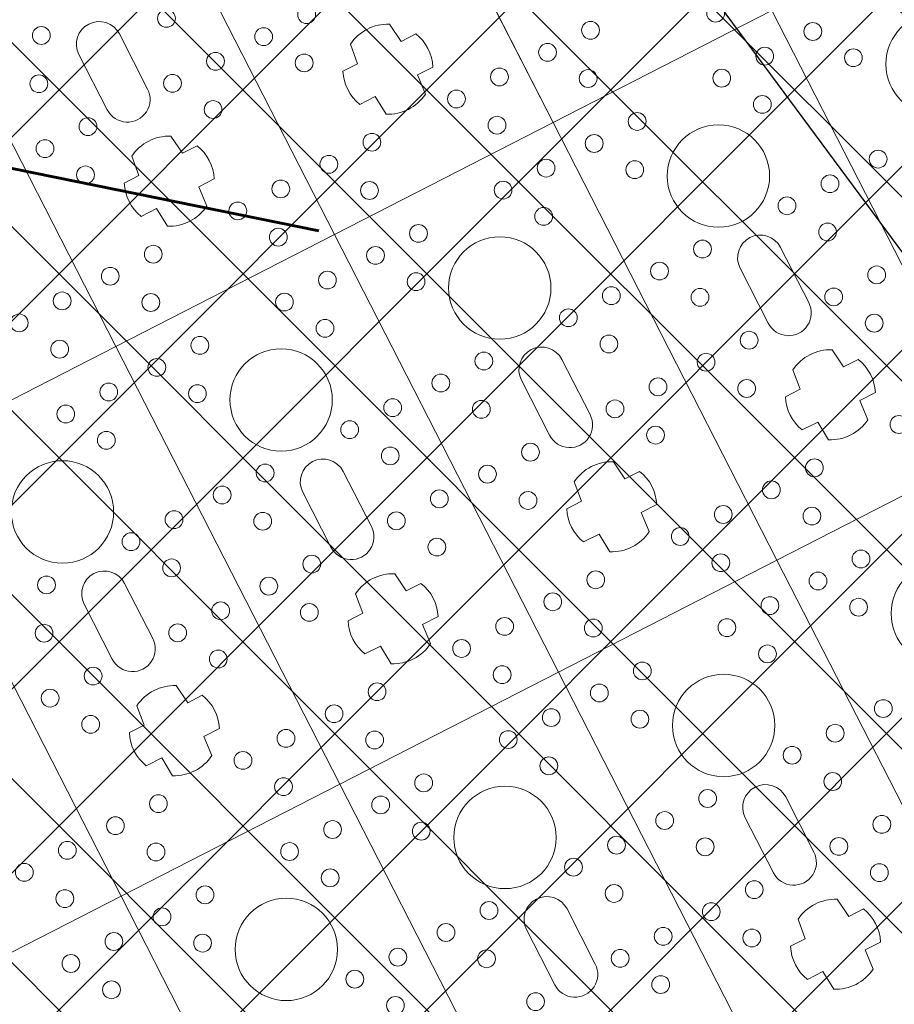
# Model space of a CAD drawing. Header units: metres. Extents: x 7472034 to 8439876, y 5890181 to 5961460.
# Tile 125 of 202: x 8439520.54 to 8439522.67, y 5890371.87 to 5890374.28. Entities that reach past the tile are written whole.
import ezdxf
from ezdxf import colors
from ezdxf.entities.mleader import LeaderData, LeaderLine
from ezdxf.math import Vec2, Vec3

# ---------------------------------------------------------------- set-up
doc = ezdxf.new("R2010")
doc.units = ezdxf.units.M
doc.header["$MEASUREMENT"] = 0
doc.linetypes.add('$0$L218_500', pattern=[1, 0.5, -0.5])
doc.linetypes.add('ACAD_ISO03W100', pattern=[30, 12, -18])
doc.layers.get('0').update_dxf_attribs({"linetype": 'CONTINUOUS', "lineweight": 5})
doc.layers.get('Defpoints').update_dxf_attribs({"linetype": 'CONTINUOUS'})
for name, color, linetype, lineweight in [('### Krawężnik', 6, 'CONTINUOUS', 35), ('__GRANICA', 5, 'ACAD_ISO03W100', 80), ('_IS_kd_krata', 114, 'CONTINUOUS', 30), ('KOLOR-OBIEKT', 21, 'CONTINUOUS', 13), ('ZAG-obrys 018 wymiary', 7, 'CONTINUOUS', 18), ('ZAG-OPIS_020', 7, 'CONTINUOUS', 25)]:
    doc.layers.add(name, color=color, linetype=linetype, lineweight=lineweight)
doc.layers.add('100_rzut_wym_wew', color=7, linetype='CONTINUOUS')
doc.layers.add('_IS.BLOK.KD.doziemne', color=7, linetype='CONTINUOUS')
doc.styles.add('DIM', font='simplex.shx', dxfattribs={"width": 0.8})
doc.styles.add('RS', font='Romans.shx', dxfattribs={"width": 0.7})
doc.dimstyles.new('DIM-WEW_500', dxfattribs={"dimscale": 5, "dimtxt": 18, "dimasz": 10, "dimexe": 4, "dimexo": 8, "dimgap": 5, "dimtad": 1, "dimlfac": 0.01, "dimzin": 9, "dimdsep": 46, "dimtxsty": 'DIM', "dimblk": 'ARCHTICK', "dimcen": 5, "dimclrt": 112, "dimadec": 4, "dimazin": 2, "dimtfac": 4, "dimtmove": 0, "dimatfit": 3, "dimldrblk": 'ARCHTICK', "dimfxl": 0, "dimtolj": 1, "dimlwd": 13, "dimarcsym": 0})
pattern_1 = [(45, (967499.2092647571, -71042.97165620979), (-0.2245064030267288, 0.2245064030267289), []), (135, (967499.2092647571, -71042.97165620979), (-0.2245064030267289, -0.2245064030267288), [])]

# ---------------------------------------------------------------- blocks, each defined once
blk = doc.blocks.new('_Oblique')
at = {"color": 0, "linetype": 'ByBlock', "lineweight": -2}
blk.add_line((-0.5, -0.5), (0.5, 0.5), dxfattribs=at)
blk = doc.blocks.new('*D57')
at = {"layer": 'Defpoints', "color": 0, "linetype": 'Continuous'}
for p in [(8439539.50265294, 5890379.021735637, 7.079631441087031e-07), (8439518.672365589, 5890368.360632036), (8439519.01227277, 5890367.69650152)]:
    blk.add_point(p, dxfattribs=at)
at = {"layer": 'ZAG-obrys 018 wymiary', "color": 0, "linetype": 'Continuous', "lineweight": 13}
blk.add_line((8439539.84256012, 5890378.357605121), (8439519.01227277, 5890367.69650152), dxfattribs=at)
at = {"layer": 'ZAG-obrys 018 wymiary', "color": 0, "linetype": 'Continuous', "lineweight": -2}
for p, q in [((8439539.84256012, 5890378.357605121), (8439540.024801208, 5890378.001531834)), ((8439519.01227277, 5890367.69650152), (8439519.194513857, 5890367.340428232))]:
    blk.add_line(p, q, dxfattribs=at)
at = {"layer": 'ZAG-obrys 018 wymiary', "color": 0, "linetype": 'Continuous', "lineweight": 13, "xscale": 0.3, "yscale": 0.3, "zscale": 0.3}
for p, rotation in [((8439539.84256012, 5890378.357605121), 27.10372084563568), ((8439519.01227277, 5890367.69650152), 207.1037208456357)]:
    blk.add_blockref('_Oblique', p, dxfattribs=dict(at, rotation=rotation))
at = {"layer": 'ZAG-obrys 018 wymiary', "color": 112, "linetype": 'Continuous', "lineweight": 25, "insert": (8439529.154054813, 5890373.561163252), "char_height": 0.8, "attachment_point": 5, "rotation": 27.103720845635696, "style": 'RS'}
blk.add_mtext('\\A1;23.4', dxfattribs=at)
blk = doc.blocks.new('_ArchTick')
at = {"layer": '100_rzut_wym_wew', "color": 0, "linetype": 'Continuous', "const_width": 0.15}
blk.add_lwpolyline([(-0.5, -0.5), (0.5, 0.5)], dxfattribs=at)
blk = doc.blocks.new('A$C57F34CC8')
at = {"layer": '__GRANICA', "color": 246, "lineweight": 60, "ltscale": 0.1}
blk.add_lwpolyline([(104.5474768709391, 61.49084398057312), (124.7534257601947, 8.664832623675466), (116.2782638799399, -2.598389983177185e-07), (87.50180485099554, 5.853071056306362), (75.53745610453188, 9.185393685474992), (65.1202681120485, 10.79332474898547), (52.65768154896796, 12.23814885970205), (35.11359243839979, 14.25579591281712), (31.17050394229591, 14.72508112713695), (-8.847564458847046e-07, 23.87893649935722)], dxfattribs=at)
blk = doc.blocks.new('A$C1D2679FE')
at = {"layer": 'KOLOR-OBIEKT', "lineweight": 9, "ltscale": 200}
h = blk.add_hatch(dxfattribs=at)
h.set_pattern_fill('ANSI37', color=253, scale=0.1, angle=16)
h.set_pattern_definition([(61, (-7471780.020262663, -5961378.212846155), (-0.2776917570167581, 0.153927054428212), []), (151, (-7471780.020262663, -5961378.212846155), (-0.153927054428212, -0.2776917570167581), [])])
edge = h.paths.add_edge_path()
edge.add_line((196.975401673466, 33.54016214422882), (192.3495923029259, 34.13512154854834))
edge.add_line((192.3495923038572, 34.13512154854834), (187.7176397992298, 34.7308710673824))
edge.add_line((187.7176398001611, 34.7308710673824), (178.5077782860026, 36.15998750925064))
edge.add_line((178.5077782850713, 36.15998750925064), (176.6601969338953, 36.5026140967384))
edge.add_arc((181.3685569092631, 38.18527459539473), 5.000000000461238, 199.6657310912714, 261.1796204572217)
edge.add_line((180.6018702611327, 33.24440507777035), (187.358021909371, 32.19603671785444))
edge.add_line((187.3580219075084, 32.19603671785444), (192.0230219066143, 31.59603671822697))
edge.add_line((192.0230219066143, 31.59603671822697), (196.6880219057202, 30.9960367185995))
edge.add_line((196.6880219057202, 30.9960367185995), (201.9780219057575, 30.48103671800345))
edge.add_line((201.9780219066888, 30.48103671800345), (207.2680219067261, 29.96603671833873))
edge.add_line((207.2680219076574, 29.96603671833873), (216.468021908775, 29.35603671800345))
edge.add_line((216.4680219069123, 29.35603671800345), (221.8830219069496, 29.11103671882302))
edge.add_line((221.8830219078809, 29.11103671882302), (227.2980219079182, 28.86603671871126))
edge.add_line((227.2980219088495, 28.86603671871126), (233.718021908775, 28.60103671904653))
edge.add_line((233.7180219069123, 28.60103671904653), (240.1380219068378, 28.33603671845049))
edge.add_line((240.1380219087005, 28.33603671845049), (245.3280219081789, 28.076036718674))
edge.add_line((245.3280219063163, 28.076036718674), (246.1380219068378, 28.00603671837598))
edge.add_line((246.1380219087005, 28.00603671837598), (248.4280219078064, 27.98603671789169))
edge.add_line((248.4280219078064, 27.98603671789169), (251.4080219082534, 28.33603671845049))
edge.add_line((251.4080219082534, 28.33603671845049), (255.3380219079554, 29.13603671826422))
edge.add_line((255.3380219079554, 29.13603671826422), (258.1480219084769, 30.35603671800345))
edge.add_line((258.1480219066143, 30.35603671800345), (260.6280219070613, 32.076036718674))
edge.add_line((260.6280219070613, 32.076036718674), (262.7080219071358, 34.29603671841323))
edge.add_line((262.7080219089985, 34.29603671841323), (264.3880219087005, 36.826036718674))
edge.add_line((264.3880219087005, 36.826036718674), (265.608021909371, 39.59603671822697))
edge.add_line((265.6080219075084, 39.59603671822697), (266.4080219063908, 42.53603671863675))
edge.add_line((266.4080219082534, 42.53603671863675), (266.6380219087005, 45.60603671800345))
edge.add_line((266.6380219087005, 45.60603671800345), (266.3380219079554, 48.59603671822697))
edge.add_line((266.3380219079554, 48.59603671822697), (265.628021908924, 51.53603671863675))
edge.add_line((265.6280219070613, 51.53603671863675), (264.5280219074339, 54.28603671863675))
edge.add_line((264.5280219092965, 54.28603671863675), (263.3880219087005, 57.11603671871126))
edge.add_line((263.3880219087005, 57.11603671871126), (262.5430219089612, 59.47103671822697))
edge.add_line((262.5430219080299, 59.47103671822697), (261.6980219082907, 61.826036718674))
edge.add_line((261.6980219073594, 61.826036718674), (260.5980219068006, 65.15103671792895))
edge.add_line((260.5980219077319, 65.15103671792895), (259.4980219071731, 68.47603671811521))
edge.add_line((259.4980219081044, 68.47603671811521), (257.3916487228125, 67.77919145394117))
edge.add_line((257.3916487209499, 67.77919145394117), (258.1675714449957, 64.34697791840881))
edge.add_line((258.167571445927, 64.34697791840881), (259.2776264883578, 60.99158426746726))
edge.add_line((259.2776264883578, 60.99158426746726), (260.1334384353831, 58.60645156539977))
edge.add_line((260.1334384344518, 58.60645156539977), (260.9950570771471, 56.20513570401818))
edge.add_line((260.9950570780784, 56.20513570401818), (262.1522789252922, 53.33238322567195))
edge.add_line((262.1522789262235, 53.33238322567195), (263.1827648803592, 50.75616833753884))
edge.add_line((263.1827648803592, 50.75616833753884), (263.8083402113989, 48.16575780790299))
edge.add_line((263.8083402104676, 48.16575780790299), (264.0684198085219, 45.57363114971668))
edge.add_line((264.0684198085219, 45.57363114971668), (263.8734869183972, 42.97170083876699))
edge.add_line((263.8734869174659, 42.97170083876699), (263.1880731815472, 40.45280535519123))
edge.add_line((263.1880731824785, 40.45280535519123), (262.1337886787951, 38.05906103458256))
edge.add_line((262.1337886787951, 38.05906103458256), (260.6936748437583, 35.89031817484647))
edge.add_line((260.6936748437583, 35.89031817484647), (258.9457271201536, 34.02472012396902))
edge.add_line((258.9457271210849, 34.02472012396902), (256.8967191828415, 32.60363397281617))
edge.add_line((256.8967191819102, 32.60363397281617), (254.5645412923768, 31.59108698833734))
edge.add_line((254.5645412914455, 31.59108698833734), (251.0026761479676, 30.86602538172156))
edge.add_line((251.0026761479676, 30.86602538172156), (248.2893446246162, 30.54734550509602))
edge.add_line((248.2893446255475, 30.54734550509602), (246.2595893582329, 30.56507262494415))
edge.add_line((246.2595893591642, 30.56507262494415), (245.5023283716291, 30.63051493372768))
edge.add_line((245.5023283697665, 30.63051493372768), (240.2548571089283, 30.89339403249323))
edge.add_line((240.2548571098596, 30.89339403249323), (233.8236017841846, 31.1588586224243))
edge.add_line((233.8236017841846, 31.1588586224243), (227.4086662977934, 31.42364957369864))
edge.add_line((227.4086662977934, 31.42364957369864), (221.9987299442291, 31.66842047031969))
edge.add_line((221.9987299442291, 31.66842047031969), (217.4544723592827, 31.90290945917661))
edge.add_line((217.4544723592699, 31.90290945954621), (217.0910134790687, 31.92589690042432))
edge.add_line((217.0910134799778, 31.92589689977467), (214.8768218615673, 32.06593639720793))
edge.add_line((214.876821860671, 32.06593639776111), (207.0033997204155, 32.56390146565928))
edge.add_line((207.0033997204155, 32.56390146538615), (202.2260741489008, 33.02899081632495))
edge.add_line((202.2260741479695, 33.02899081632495), (196.975401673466, 33.54016214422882))
blk = doc.blocks.new('*U25')
at = {"lineweight": 5}
for p, q in [((1200, 5999.400023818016), (1200, 5399.399999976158)), ((2400.000047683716, 5999.400023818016), (1200, 5999.400023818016)), ((1200, 5999.399999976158), (2400.000047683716, 5999.399999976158)), ((1200.000047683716, 5399.399999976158), (1200.000047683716, 5999.400023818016)), ((2400, 5999.400023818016), (2400, 5399.399999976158)), ((2400.000047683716, 5399.399999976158), (2400.000047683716, 5999.400023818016)), ((2054.200035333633, 5799.411807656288), (2054.200035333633, 5759.277798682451)), ((2145.251703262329, 5757.341433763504), (2145.251703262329, 5799.661098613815)), ((1875.600023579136, 5754.900012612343), (1724.400023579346, 5754.900011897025)), ((2054.200035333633, 5759.277798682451), (2003.997000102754, 5753.097492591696)), ((2195.871898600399, 5753.33129808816), (2145.251703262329, 5757.341433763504)), ((1724.400023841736, 5643.900011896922), (1875.600023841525, 5643.900011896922)), ((2003.997000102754, 5645.702531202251), (2054.200035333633, 5639.522225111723)), ((2054.200035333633, 5639.522225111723), (2054.200035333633, 5599.388216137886)), ((2145.251703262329, 5641.45859003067), (2195.871898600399, 5645.468725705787)), ((2145.251703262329, 5599.138925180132), (2145.251703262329, 5641.45859003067)), ((1200.000047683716, 5399.400023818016), (0, 5399.400023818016)), ((0, 5399.399999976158), (1200.000047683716, 5399.399999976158)), ((1200, 5399.400023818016), (1200, 4799.399999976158)), ((2400.000047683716, 5399.400023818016), (1200, 5399.400023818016)), ((1200, 5399.399999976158), (2400.000047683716, 5399.399999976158)), ((1200.000047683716, 4799.399999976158), (1200.000047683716, 5399.400023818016)), ((2400, 5399.400023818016), (2400, 4799.399999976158)), ((3600.000047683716, 5399.400023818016), (2400, 5399.400023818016)), ((2400, 5399.399999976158), (3600.000047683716, 5399.399999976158)), ((2400.000047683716, 4799.399999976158), (2400.000047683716, 5399.400023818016)), ((854.2000353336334, 5199.411807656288), (854.2000353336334, 5159.277798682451)), ((945.2517032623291, 5157.341433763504), (945.2517032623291, 5199.661098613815)), ((2054.200035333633, 5199.411807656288), (2054.200035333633, 5159.277798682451)), ((2145.251703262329, 5157.341433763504), (2145.251703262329, 5199.661098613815)), ((3254.200035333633, 5199.411807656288), (3254.200035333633, 5159.277798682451)), ((3345.251703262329, 5157.341433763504), (3345.251703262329, 5199.661098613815)), ((854.2000353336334, 5159.277798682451), (803.9970001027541, 5153.097492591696)), ((995.8718986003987, 5153.33129808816), (945.2517032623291, 5157.341433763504)), ((1875.600023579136, 5154.900012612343), (1724.400023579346, 5154.900011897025)), ((2054.200035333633, 5159.277798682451), (2003.997000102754, 5153.097492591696)), ((2195.871898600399, 5153.33129808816), (2145.251703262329, 5157.341433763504)), ((3075.600023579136, 5154.900012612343), (2924.400023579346, 5154.900011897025)), ((3254.200035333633, 5159.277798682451), (3203.997000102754, 5153.097492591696)), ((3395.871898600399, 5153.33129808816), (3345.251703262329, 5157.341433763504)), ((803.9970001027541, 5045.702531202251), (854.2000353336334, 5039.522225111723)), ((854.2000353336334, 5039.522225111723), (854.2000353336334, 4999.388216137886)), ((945.2517032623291, 5041.45859003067), (995.8718986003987, 5045.468725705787)), ((945.2517032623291, 4999.138925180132), (945.2517032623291, 5041.45859003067)), ((1724.400023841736, 5043.900011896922), (1875.600023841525, 5043.900011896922)), ((2003.997000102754, 5045.702531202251), (2054.200035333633, 5039.522225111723)), ((2054.200035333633, 5039.522225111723), (2054.200035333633, 4999.388216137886)), ((2145.251703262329, 5041.45859003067), (2195.871898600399, 5045.468725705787)), ((2145.251703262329, 4999.138925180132), (2145.251703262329, 5041.45859003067)), ((2924.400023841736, 5043.900011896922), (3075.600023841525, 5043.900011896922)), ((3203.997000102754, 5045.702531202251), (3254.200035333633, 5039.522225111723)), ((3254.200035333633, 5039.522225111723), (3254.200035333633, 4999.388216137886)), ((3345.251703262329, 5041.45859003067), (3395.871898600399, 5045.468725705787)), ((3345.251703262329, 4999.138925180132), (3345.251703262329, 5041.45859003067)), ((1200.000047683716, 4799.400023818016), (0, 4799.400023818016)), ((0, 4799.399999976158), (1200.000047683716, 4799.399999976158)), ((1200, 4799.400023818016), (1200, 4199.399999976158)), ((2400.000047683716, 4799.400023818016), (1200, 4799.400023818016)), ((1200, 4799.399999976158), (2400.000047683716, 4799.399999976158)), ((1200.000047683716, 4199.399999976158), (1200.000047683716, 4799.400023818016)), ((2400, 4799.400023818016), (2400, 4199.399999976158)), ((3600.000047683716, 4799.400023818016), (2400, 4799.400023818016)), ((2400, 4799.399999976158), (3600.000047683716, 4799.399999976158)), ((2400.000047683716, 4199.399999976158), (2400.000047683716, 4799.400023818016)), ((854.2000353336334, 4599.411807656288), (854.2000353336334, 4559.277798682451)), ((945.2517032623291, 4557.341433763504), (945.2517032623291, 4599.661098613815)), ((2054.200035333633, 4599.411807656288), (2054.200035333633, 4559.277798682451)), ((2145.251703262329, 4557.341433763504), (2145.251703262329, 4599.661098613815)), ((675.6000235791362, 4554.900012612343), (524.4000235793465, 4554.900011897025)), ((854.2000353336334, 4559.277798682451), (803.9970001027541, 4553.097492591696)), ((995.8718986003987, 4553.33129808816), (945.2517032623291, 4557.341433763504)), ((1875.600023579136, 4554.900012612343), (1724.400023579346, 4554.900011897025)), ((2054.200035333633, 4559.277798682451), (2003.997000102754, 4553.097492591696)), ((2195.871898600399, 4553.33129808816), (2145.251703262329, 4557.341433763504)), ((3075.600023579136, 4554.900012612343), (2924.400023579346, 4554.900011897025)), ((524.4000238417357, 4443.900011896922), (675.6000238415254, 4443.900011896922)), ((803.9970001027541, 4445.702531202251), (854.2000353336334, 4439.522225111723)), ((854.2000353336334, 4439.522225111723), (854.2000353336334, 4399.388216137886)), ((945.2517032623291, 4441.45859003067), (995.8718986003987, 4445.468725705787)), ((945.2517032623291, 4399.138925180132), (945.2517032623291, 4441.45859003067)), ((1724.400023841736, 4443.900011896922), (1875.600023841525, 4443.900011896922)), ((2003.997000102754, 4445.702531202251), (2054.200035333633, 4439.522225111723)), ((2054.200035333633, 4439.522225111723), (2054.200035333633, 4399.388216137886)), ((2145.251703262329, 4441.45859003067), (2195.871898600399, 4445.468725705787)), ((2145.251703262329, 4399.138925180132), (2145.251703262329, 4441.45859003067)), ((2924.400023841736, 4443.900011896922), (3075.600023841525, 4443.900011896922)), ((1200.000047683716, 4199.400023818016), (0, 4199.400023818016)), ((0, 4199.399999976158), (1200.000047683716, 4199.399999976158)), ((1200, 4199.400023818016), (1200, 3599.399999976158)), ((2400.000047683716, 4199.400023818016), (1200, 4199.400023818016)), ((1200, 4199.399999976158), (2400.000047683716, 4199.399999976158)), ((1200.000047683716, 3599.399999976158), (1200.000047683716, 4199.400023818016)), ((2400, 4199.400023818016), (2400, 3599.399999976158)), ((3600.000047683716, 4199.400023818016), (2400, 4199.400023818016)), ((2400, 4199.399999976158), (3600.000047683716, 4199.399999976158)), ((2400.000047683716, 3599.399999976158), (2400.000047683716, 4199.400023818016)), ((2054.200035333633, 3999.411807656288), (2054.200035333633, 3959.277798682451)), ((2145.251703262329, 3957.341433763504), (2145.251703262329, 3999.661098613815)), ((1875.600023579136, 3954.900012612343), (1724.400023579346, 3954.900011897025)), ((2054.200035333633, 3959.277798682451), (2003.997000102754, 3953.097492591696)), ((2195.871898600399, 3953.33129808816), (2145.251703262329, 3957.341433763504)), ((1724.400023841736, 3843.900011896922), (1875.600023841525, 3843.900011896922)), ((2003.997000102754, 3845.702531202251), (2054.200035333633, 3839.522225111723)), ((2054.200035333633, 3839.522225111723), (2054.200035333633, 3799.388216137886)), ((2145.251703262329, 3841.45859003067), (2195.871898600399, 3845.468725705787)), ((2145.251703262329, 3799.138925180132), (2145.251703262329, 3841.45859003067)), ((2400.000047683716, 3599.400023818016), (1200, 3599.400023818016)), ((1200, 3599.399999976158), (2400.000047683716, 3599.399999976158)), ((2400, 3599.400023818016), (2400, 2999.399999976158)), ((3600.000047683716, 3599.400023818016), (2400, 3599.400023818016)), ((2400, 3599.399999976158), (3600.000047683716, 3599.399999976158)), ((2400.000047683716, 2999.399999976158), (2400.000047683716, 3599.400023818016))]:
    blk.add_line(p, q, dxfattribs=at)
for centre, radius in [((1500.000023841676, 6299.400011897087), 125), ((1393.127355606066, 6124.400011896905), 21.73927789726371), ((1290.936357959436, 6065.400011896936), 21.73927789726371), ((1640.936357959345, 6065.400011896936), 21.73927789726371), ((1290.936357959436, 5933.400011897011), 21.7392778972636), ((1640.936357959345, 5933.400011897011), 21.7392778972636), ((1890.936357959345, 5933.400011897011), 21.73927789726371), ((1143.127355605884, 5874.400011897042), 21.7392778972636), ((1393.127355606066, 5874.400011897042), 21.73927789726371), ((1743.127355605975, 5874.400011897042), 21.7392778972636), ((1993.127355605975, 5874.400011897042), 21.7392778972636), ((1290.936357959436, 5815.400011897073), 21.73927789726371), ((1500.000023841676, 5699.400011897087), 125), ((1640.936357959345, 5815.400011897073), 21.73927789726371), ((1890.936357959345, 5815.400011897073), 21.7392778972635), ((2240.936357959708, 5815.400011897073), 21.7392778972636), ((2700.000023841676, 5699.400011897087), 125), ((1040.936357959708, 5583.400011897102), 21.7392778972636), ((1290.936357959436, 5583.400011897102), 21.73927789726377), ((1640.936357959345, 5583.400011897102), 21.73927789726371), ((1890.936357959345, 5583.400011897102), 21.73927789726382), ((2240.936357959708, 5583.400011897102), 21.7392778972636), ((2490.936357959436, 5583.400011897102), 21.73927789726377), ((1143.127355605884, 5524.400011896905), 21.7392778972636), ((1393.127355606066, 5524.400011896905), 21.73927789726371), ((1743.127355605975, 5524.400011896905), 21.7392778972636), ((1993.127355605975, 5524.400011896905), 21.7392778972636), ((2343.127355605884, 5524.400011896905), 21.7392778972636), ((2593.127355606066, 5524.400011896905), 21.73927789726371), ((1040.936357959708, 5465.400011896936), 21.7392778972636), ((1290.936357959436, 5465.400011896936), 21.73927789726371), ((1640.936357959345, 5465.400011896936), 21.73927789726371), ((1890.936357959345, 5465.400011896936), 21.73927789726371), ((2240.936357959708, 5465.400011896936), 21.7392778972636), ((2490.936357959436, 5465.400011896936), 21.73927789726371), ((2840.936357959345, 5465.400011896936), 21.73927789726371), ((1040.936357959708, 5333.400011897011), 21.7392778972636), ((1290.936357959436, 5333.400011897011), 21.7392778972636), ((1640.936357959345, 5333.400011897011), 21.7392778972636), ((1890.936357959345, 5333.400011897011), 21.73927789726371), ((2240.936357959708, 5333.400011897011), 21.7392778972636), ((2490.936357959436, 5333.400011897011), 21.7392778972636), ((2840.936357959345, 5333.400011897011), 21.7392778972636), ((3090.936357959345, 5333.400011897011), 21.73927789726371), ((1143.127355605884, 5274.400011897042), 21.7392778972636), ((1393.127355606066, 5274.400011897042), 21.73927789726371), ((1743.127355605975, 5274.400011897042), 21.7392778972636), ((1993.127355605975, 5274.400011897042), 21.7392778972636), ((2343.127355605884, 5274.400011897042), 21.7392778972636), ((2593.127355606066, 5274.400011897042), 21.73927789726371), ((2943.127355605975, 5274.400011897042), 21.7392778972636), ((3193.127355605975, 5274.400011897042), 21.7392778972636), ((1040.936357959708, 5215.400011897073), 21.7392778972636), ((1290.936357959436, 5215.400011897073), 21.73927789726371), ((1500.000023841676, 5099.400011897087), 125), ((1640.936357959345, 5215.400011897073), 21.73927789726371), ((1890.936357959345, 5215.400011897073), 21.7392778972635), ((2240.936357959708, 5215.400011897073), 21.7392778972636), ((2490.936357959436, 5215.400011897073), 21.73927789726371), ((2700.000023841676, 5099.400011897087), 125), ((2840.936357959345, 5215.400011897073), 21.73927789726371), ((3090.936357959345, 5215.400011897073), 21.7392778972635), ((690.9363579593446, 4983.400011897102), 21.73927789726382), ((1040.936357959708, 4983.400011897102), 21.7392778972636), ((1290.936357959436, 4983.400011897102), 21.73927789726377), ((1640.936357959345, 4983.400011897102), 21.73927789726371), ((1890.936357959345, 4983.400011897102), 21.73927789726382), ((2240.936357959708, 4983.400011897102), 21.7392778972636), ((2490.936357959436, 4983.400011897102), 21.73927789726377), ((2840.936357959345, 4983.400011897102), 21.73927789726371), ((3090.936357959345, 4983.400011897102), 21.73927789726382), ((793.127355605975, 4924.400011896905), 21.7392778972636), ((1143.127355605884, 4924.400011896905), 21.7392778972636), ((1393.127355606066, 4924.400011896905), 21.73927789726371), ((1743.127355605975, 4924.400011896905), 21.7392778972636), ((1993.127355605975, 4924.400011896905), 21.7392778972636), ((2343.127355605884, 4924.400011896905), 21.7392778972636), ((2593.127355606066, 4924.400011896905), 21.73927789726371), ((2943.127355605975, 4924.400011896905), 21.7392778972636), ((3193.127355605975, 4924.400011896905), 21.7392778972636), ((690.9363579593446, 4865.400011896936), 21.73927789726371), ((1040.936357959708, 4865.400011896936), 21.7392778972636), ((1290.936357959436, 4865.400011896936), 21.73927789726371), ((1640.936357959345, 4865.400011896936), 21.73927789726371), ((1890.936357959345, 4865.400011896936), 21.73927789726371), ((2240.936357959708, 4865.400011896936), 21.7392778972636), ((2490.936357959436, 4865.400011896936), 21.73927789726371), ((2840.936357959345, 4865.400011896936), 21.73927789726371), ((3090.936357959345, 4865.400011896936), 21.73927789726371), ((690.9363579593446, 4733.400011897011), 21.73927789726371), ((1040.936357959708, 4733.400011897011), 21.7392778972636), ((1290.936357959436, 4733.400011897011), 21.7392778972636), ((1640.936357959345, 4733.400011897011), 21.7392778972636), ((1890.936357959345, 4733.400011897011), 21.73927789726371), ((2240.936357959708, 4733.400011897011), 21.7392778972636), ((2490.936357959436, 4733.400011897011), 21.7392778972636), ((2840.936357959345, 4733.400011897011), 21.7392778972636), ((3090.936357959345, 4733.400011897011), 21.73927789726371), ((543.127355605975, 4674.400011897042), 21.7392778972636), ((793.127355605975, 4674.400011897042), 21.7392778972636), ((1143.127355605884, 4674.400011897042), 21.7392778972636), ((1393.127355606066, 4674.400011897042), 21.73927789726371), ((1743.127355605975, 4674.400011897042), 21.7392778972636), ((1993.127355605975, 4674.400011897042), 21.7392778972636), ((2343.127355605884, 4674.400011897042), 21.7392778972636), ((2593.127355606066, 4674.400011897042), 21.73927789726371), ((2943.127355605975, 4674.400011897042), 21.7392778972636), ((3193.127355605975, 4674.400011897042), 21.7392778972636), ((690.9363579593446, 4615.400011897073), 21.7392778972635), ((1040.936357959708, 4615.400011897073), 21.7392778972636), ((1290.936357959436, 4615.400011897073), 21.73927789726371), ((1500.000023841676, 4499.400011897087), 125), ((1640.936357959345, 4615.400011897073), 21.73927789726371), ((1890.936357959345, 4615.400011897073), 21.7392778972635), ((2240.936357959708, 4615.400011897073), 21.7392778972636), ((2490.936357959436, 4615.400011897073), 21.73927789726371), ((2700.000023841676, 4499.400011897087), 125), ((2840.936357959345, 4615.400011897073), 21.73927789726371), ((3090.936357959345, 4615.400011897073), 21.7392778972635), ((440.9363579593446, 4383.400011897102), 21.73927789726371), ((690.9363579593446, 4383.400011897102), 21.73927789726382), ((1040.936357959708, 4383.400011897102), 21.7392778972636), ((1290.936357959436, 4383.400011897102), 21.73927789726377), ((1640.936357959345, 4383.400011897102), 21.73927789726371), ((1890.936357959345, 4383.400011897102), 21.73927789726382), ((2240.936357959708, 4383.400011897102), 21.7392778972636), ((2490.936357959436, 4383.400011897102), 21.73927789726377), ((2840.936357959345, 4383.400011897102), 21.73927789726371), ((3090.936357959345, 4383.400011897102), 21.73927789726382), ((543.127355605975, 4324.400011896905), 21.7392778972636), ((793.127355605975, 4324.400011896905), 21.7392778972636), ((1143.127355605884, 4324.400011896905), 21.7392778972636), ((1393.127355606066, 4324.400011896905), 21.73927789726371), ((1743.127355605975, 4324.400011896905), 21.7392778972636), ((1993.127355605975, 4324.400011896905), 21.7392778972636), ((2343.127355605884, 4324.400011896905), 21.7392778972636), ((2593.127355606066, 4324.400011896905), 21.73927789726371), ((2943.127355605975, 4324.400011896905), 21.7392778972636), ((690.9363579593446, 4265.400011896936), 21.73927789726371), ((1040.936357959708, 4265.400011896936), 21.7392778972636), ((1290.936357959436, 4265.400011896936), 21.73927789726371), ((1640.936357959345, 4265.400011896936), 21.73927789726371), ((1890.936357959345, 4265.400011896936), 21.73927789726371), ((2240.936357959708, 4265.400011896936), 21.7392778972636), ((2490.936357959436, 4265.400011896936), 21.73927789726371), ((2840.936357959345, 4265.400011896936), 21.73927789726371), ((1040.936357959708, 4133.400011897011), 21.7392778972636), ((1290.936357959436, 4133.400011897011), 21.7392778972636), ((1640.936357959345, 4133.400011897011), 21.7392778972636), ((1890.936357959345, 4133.400011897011), 21.73927789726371), ((2240.936357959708, 4133.400011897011), 21.7392778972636), ((2490.936357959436, 4133.400011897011), 21.7392778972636), ((2840.936357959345, 4133.400011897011), 21.7392778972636), ((1143.127355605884, 4074.400011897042), 21.7392778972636), ((1393.127355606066, 4074.400011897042), 21.73927789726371), ((1743.127355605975, 4074.400011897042), 21.7392778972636), ((1993.127355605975, 4074.400011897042), 21.7392778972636), ((2343.127355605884, 4074.400011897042), 21.7392778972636), ((2593.127355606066, 4074.400011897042), 21.73927789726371), ((2943.127355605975, 4074.400011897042), 21.7392778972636), ((1040.936357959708, 4015.400011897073), 21.7392778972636), ((1290.936357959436, 4015.400011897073), 21.73927789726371), ((1500.000023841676, 3899.400011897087), 125), ((1640.936357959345, 4015.400011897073), 21.73927789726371), ((1890.936357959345, 4015.400011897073), 21.7392778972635), ((2240.936357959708, 4015.400011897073), 21.7392778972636), ((2490.936357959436, 4015.400011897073), 21.73927789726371), ((2700.000023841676, 3899.400011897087), 125), ((2840.936357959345, 4015.400011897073), 21.73927789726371), ((1640.936357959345, 3783.400011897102), 21.73927789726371), ((1890.936357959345, 3783.400011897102), 21.73927789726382), ((2240.936357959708, 3783.400011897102), 21.7392778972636), ((2490.936357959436, 3783.400011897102), 21.73927789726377), ((1743.127355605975, 3724.400011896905), 21.7392778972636), ((1993.127355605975, 3724.400011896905), 21.7392778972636), ((2343.127355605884, 3724.400011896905), 21.7392778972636), ((2593.127355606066, 3724.400011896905), 21.73927789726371), ((1890.936357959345, 3665.400011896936), 21.73927789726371), ((2240.936357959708, 3665.400011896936), 21.7392778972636), ((2490.936357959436, 3665.400011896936), 21.73927789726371), ((2240.936357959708, 3533.400011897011), 21.7392778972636), ((2490.936357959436, 3533.400011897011), 21.7392778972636), ((2343.127355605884, 3474.400011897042), 21.7392778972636), ((2593.127355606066, 3474.400011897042), 21.73927789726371), ((2240.936357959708, 3415.400011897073), 21.7392778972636), ((2490.936357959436, 3415.400011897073), 21.73927789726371)]:
    blk.add_circle(centre, radius, dxfattribs=at)
for centre, radius, start, end in [((2100.000023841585, 5699.400011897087), 110, 65.70851514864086, 114.6052205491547), ((1724.400023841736, 5699.400011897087), 55.50000000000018, 90.00000026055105, 270), ((1875.600023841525, 5699.400011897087), 55.50000000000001, 270, 90.00000026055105), ((2100.000023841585, 5699.400011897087), 109.9999999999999, 150.7803558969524, 209.2196441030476), ((2100.000023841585, 5699.400011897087), 110.0000000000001, 330.640722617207, 29.35927738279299), ((2100.000023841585, 5699.400011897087), 110, 245.3947794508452, 294.2914848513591), ((900.0000238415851, 5099.400011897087), 110, 65.7085151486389, 114.6052205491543), ((2100.000023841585, 5099.400011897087), 110, 65.70851514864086, 114.6052205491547), ((3300.000023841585, 5099.400011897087), 110, 65.70851514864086, 114.6052205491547), ((900.0000238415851, 5099.400011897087), 109.9999999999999, 150.7803558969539, 209.2196441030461), ((900.0000238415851, 5099.400011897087), 110.0000000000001, 330.640722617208, 29.359277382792), ((1724.400023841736, 5099.400011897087), 55.50000000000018, 90.00000026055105, 270), ((1875.600023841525, 5099.400011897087), 55.50000000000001, 270, 90.00000026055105), ((2100.000023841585, 5099.400011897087), 109.9999999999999, 150.7803558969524, 209.2196441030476), ((2100.000023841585, 5099.400011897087), 110.0000000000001, 330.640722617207, 29.35927738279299), ((2924.400023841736, 5099.400011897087), 55.50000000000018, 90.00000026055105, 270), ((3075.600023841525, 5099.400011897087), 55.50000000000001, 270, 90.00000026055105), ((3300.000023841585, 5099.400011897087), 109.9999999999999, 150.7803558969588, 209.2196441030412), ((3300.000023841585, 5099.400011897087), 110.0000000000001, 330.640722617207, 29.35927738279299), ((900.0000238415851, 5099.400011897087), 110, 245.3947794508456, 294.2914848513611), ((2100.000023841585, 5099.400011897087), 110, 245.3947794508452, 294.2914848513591), ((3300.000023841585, 5099.400011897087), 110, 245.3947794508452, 294.2914848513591), ((900.0000238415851, 4499.400011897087), 110, 65.7085151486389, 114.6052205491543), ((2100.000023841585, 4499.400011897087), 110, 65.70851514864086, 114.6052205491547), ((524.4000238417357, 4499.400011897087), 55.50000000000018, 90.00000026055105, 270), ((675.6000238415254, 4499.400011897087), 55.50000000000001, 270, 90.00000026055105), ((900.0000238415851, 4499.400011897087), 109.9999999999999, 150.7803558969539, 209.2196441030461), ((900.0000238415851, 4499.400011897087), 110.0000000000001, 330.640722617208, 29.359277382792), ((1724.400023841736, 4499.400011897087), 55.50000000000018, 90.00000026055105, 270), ((1875.600023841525, 4499.400011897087), 55.50000000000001, 270, 90.00000026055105), ((2100.000023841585, 4499.400011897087), 109.9999999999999, 150.7803558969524, 209.2196441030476), ((2100.000023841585, 4499.400011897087), 110.0000000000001, 330.640722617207, 29.35927738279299), ((2924.400023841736, 4499.400011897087), 55.50000000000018, 90.00000026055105, 270), ((3075.600023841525, 4499.400011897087), 55.50000000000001, 270, 90.00000026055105), ((900.0000238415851, 4499.400011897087), 110, 245.3947794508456, 294.2914848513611), ((2100.000023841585, 4499.400011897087), 110, 245.3947794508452, 294.2914848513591), ((2100.000023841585, 3899.400011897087), 110, 65.70851514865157, 114.6052205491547), ((1724.400023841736, 3899.400011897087), 55.50000000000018, 90.00000026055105, 270), ((1875.600023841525, 3899.400011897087), 55.50000000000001, 270, 90.00000026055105), ((2100.000023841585, 3899.400011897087), 109.9999999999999, 150.7803558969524, 209.2196441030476), ((2100.000023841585, 3899.400011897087), 110.0000000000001, 330.6407226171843, 29.35927738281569), ((2100.000023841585, 3899.400011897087), 110, 245.3947794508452, 294.2914848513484)]:
    blk.add_arc(centre, radius, start, end, dxfattribs=at)
blk = doc.blocks.new('JPII.KD_aktualizacja rzędnych_20.12.2024')
at = {"layer": '_IS_kd_krata', "color": 124, "xscale": 0.001, "yscale": 0.001, "zscale": 0.001, "rotation": 297.1037209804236}
blk.add_blockref('*U25', (8438656.864760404, 5890668.440994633, 7.079631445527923e-07), dxfattribs=at)

msp = doc.modelspace()

# ---------------------------------------------------------------- hatches: boundary and pattern name
at = {"layer": 'KOLOR-OBIEKT', "lineweight": 9}
h = msp.add_hatch(dxfattribs=at)
h.set_pattern_fill('ANSI37', color=73, scale=0.1)
h.set_pattern_definition(pattern_1)
edge = h.paths.add_edge_path()
edge.add_arc((8439443.60123986, 5890379.17988472), 6.652831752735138, 296.7043321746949, 335.0331150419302)
edge.add_arc((8439476.194075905, 5890367.917634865), 27.87464989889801, 155.1393615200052, 162.3446315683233, ccw=False)
edge.add_arc((8439457.399943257, 5890376.211109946), 7.345078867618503, 127.98309878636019, 152.2023641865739, ccw=False)
edge.add_arc((8439457.741930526, 5890376.488713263), 7.349948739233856, 107.1989600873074, 131.4182254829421, ccw=False)
edge.add_line((8439455.568618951, 5890383.509999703), (8439473.898437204, 5890392.710084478))
edge.add_arc((8439481.742870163, 5890376.384611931), 18.11232128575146, 99.26977735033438, 115.6644084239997, ccw=False)
edge.add_line((8439478.825278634, 5890394.260401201), (8439481.377171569, 5890394.321440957))
edge.add_arc((8439482.909595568, 5890377.390082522), 17.00056533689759, 88.22393661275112, 95.17163768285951, ccw=False)
edge.add_arc((8439482.561499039, 5890405.235869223), 10.88860248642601, 274.6092070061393, 298.9976789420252)
edge.add_arc((8443006.923870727, 5883371.657126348), 7856.29059094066, 116.59181359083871, 116.61107962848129, ccw=False)
edge.add_arc((8439465.895823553, 5890431.340313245), 42.15757971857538, 305.2087751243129, 306.7865132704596)
edge.add_arc((8439488.80074795, 5890400.283338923), 3.577668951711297, 310.8590814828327, 340.7280968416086)
edge.add_line((8439492.177934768, 5890399.102523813), (8439493.275267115, 5890403.980640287))
edge.add_line((8439493.275267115, 5890403.980640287), (8439502.266345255, 5890408.28072203))
edge.add_line((8439502.266345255, 5890408.28072203), (8439504.844191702, 5890407.694009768))
edge.add_line((8439504.844191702, 5890407.694009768), (8439506.125281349, 5890405.329609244))
edge.add_arc((8439507.019670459, 5890405.776898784), 0.9999999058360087, 206.5699188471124, 283.6833393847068)
edge.add_line((8439507.256226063, 5890404.805280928), (8439511.624560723, 5890406.970734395))
edge.add_line((8439511.624560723, 5890406.970734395), (8439511.39896348, 5890407.420225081))
edge.add_line((8439511.39896348, 5890407.420225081), (8439510.561982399, 5890407.017405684))
edge.add_line((8439510.561982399, 5890407.017405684), (8439509.330427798, 5890409.481424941))
edge.add_line((8439509.330427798, 5890409.481424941), (8439512.635426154, 5890411.138401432))
edge.add_line((8439512.635426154, 5890411.138401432), (8439512.638568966, 5890411.136467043))
edge.add_line((8439512.638568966, 5890411.136467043), (8439515.998443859, 5890412.829496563))
edge.add_line((8439515.998443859, 5890412.829496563), (8439517.239018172, 5890410.325621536))
edge.add_line((8439517.239018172, 5890410.325621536), (8439513.919446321, 5890408.633274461))
edge.add_line((8439513.919446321, 5890408.633274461), (8439514.091312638, 5890408.235941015))
edge.add_line((8439514.091312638, 5890408.235941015), (8439518.839102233, 5890410.604261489))
edge.add_line((8439518.839102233, 5890410.604261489), (8439518.585943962, 5890412.843737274))
edge.add_line((8439518.585943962, 5890412.843737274), (8439518.274555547, 5890413.628049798))
edge.add_line((8439518.274555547, 5890413.628049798), (8439517.839658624, 5890414.494365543))
edge.add_line((8439517.839658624, 5890414.494365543), (8439524.310164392, 5890417.742607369))
edge.add_line((8439524.310164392, 5890417.742607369), (8439525.122207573, 5890416.124990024))
edge.add_line((8439525.122207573, 5890416.124990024), (8439526.840645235, 5890414.670893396))
edge.add_line((8439526.840645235, 5890414.670893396), (8439527.244697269, 5890414.489695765))
edge.add_arc((8439552.769967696, 5890317.570311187), 100.2242811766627, 102.79246926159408, 104.75471345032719, ccw=False)
edge.add_arc((8439529.321881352, 5890420.105147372), 4.960037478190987, 284.6730648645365, 320.3902958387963)
edge.add_arc((8435016.013859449, 5889290.11735932), 4655.555010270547, 14.00691021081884, 14.04831962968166)
edge.add_line((8439532.327549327, 5890420.207226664), (8439525.877549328, 5890423.127226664))
edge.add_line((8439525.877549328, 5890423.127226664), (8439431.028022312, 5890376.803268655))
edge.add_line((8439431.028022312, 5890376.803268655), (8439435.479127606, 5890375.417226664))
edge.add_line((8439435.479127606, 5890375.417226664), (8439446.590932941, 5890373.236661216))
edge = h.paths.add_edge_path()
edge.add_arc((8439530.228804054, 5890405.916425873), 3.001836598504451, 99.44813666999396, 208.2631515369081)
edge.add_line((8439527.5848402, 5890404.494990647), (8439533.209264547, 5890393.206690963))
edge.add_line((8439533.209264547, 5890393.206690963), (8439519.17443581, 5890386.185049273))
edge.add_line((8439519.17443581, 5890386.185049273), (8439523.57812012, 5890377.411604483))
edge.add_line((8439523.57812012, 5890377.411604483), (8439517.455507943, 5890374.324033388))
edge.add_line((8439517.455507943, 5890374.324033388), (8439517.445860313, 5890374.319191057))
edge.add_line((8439517.445860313, 5890374.319191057), (8439517.33905848, 5890374.265585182))
edge.add_line((8439517.33905848, 5890374.265585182), (8439516.815779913, 5890375.308140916))
edge.add_line((8439516.815779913, 5890375.308140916), (8439511.370501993, 5890372.574998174))
edge.add_line((8439511.370501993, 5890372.574998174), (8439511.888417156, 5890371.529804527))
edge.add_line((8439511.888417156, 5890371.529804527), (8439506.425671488, 5890368.787948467))
edge.add_line((8439506.425671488, 5890368.787948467), (8439505.890341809, 5890369.841556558))
edge.add_line((8439505.890341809, 5890369.841556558), (8439505.8884594, 5890369.869391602))
edge.add_line((8439505.8884594, 5890369.869391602), (8439500.283276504, 5890366.97762632))
edge.add_line((8439500.283276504, 5890366.97762632), (8439519.478066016, 5890366.160130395))
edge.add_line((8439519.478066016, 5890366.160130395), (8439542.767549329, 5890378.417226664))
edge.add_line((8439542.767549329, 5890378.417226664), (8439538.675788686, 5890394.802262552))
edge.add_line((8439538.675788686, 5890394.802262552), (8439537.066416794, 5890401.238139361))
edge.add_line((8439537.066416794, 5890401.238139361), (8439535.557306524, 5890407.69906358))
edge.add_arc((8439531.145391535, 5890400.872499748), 8.128158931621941, 57.12596579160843, 99.98506404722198)
edge = h.paths.add_edge_path()
edge.add_line((8439470.194509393, 5890384.137651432), (8439461.355169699, 5890379.697090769))
edge.add_line((8439461.355169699, 5890379.697090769), (8439460.080861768, 5890379.068371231))
edge.add_line((8439460.080861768, 5890379.068371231), (8439457.869254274, 5890377.642639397))
edge.add_arc((8439460.609507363, 5890373.444653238), 5.013190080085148, 123.1346622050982, 204.022759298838)
edge.add_line((8439456.030540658, 5890371.403786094), (8439459.447549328, 5890370.707226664))
edge.add_line((8439459.447549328, 5890370.707226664), (8439480.497107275, 5890367.736747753))
edge.add_line((8439480.497107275, 5890367.736747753), (8439497.963342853, 5890367.082590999))
edge.add_line((8439497.963342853, 5890367.082590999), (8439496.62020549, 5890369.722641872))
edge.add_line((8439496.62020549, 5890369.722641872), (8439494.91788047, 5890373.087302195))
edge.add_arc((8439489.468037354, 5890366.363615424), 8.654984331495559, 50.97371617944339, 58.22889977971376)
edge.add_line((8439494.025120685, 5890373.721722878), (8439490.036071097, 5890376.575637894))
edge.add_line((8439490.036071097, 5890376.575637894), (8439489.954459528, 5890375.592465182))
edge.add_line((8439489.954459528, 5890375.592465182), (8439490.917133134, 5890375.538648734))
edge.add_line((8439490.917133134, 5890375.538648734), (8439490.678913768, 5890371.956837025))
edge.add_line((8439490.678913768, 5890371.956837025), (8439482.55041443, 5890372.440399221))
edge.add_line((8439482.55041443, 5890372.440399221), (8439482.851718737, 5890376.020734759))
edge.add_line((8439482.851718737, 5890376.020734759), (8439487.354100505, 5890375.749064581))
edge.add_line((8439487.354100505, 5890375.749064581), (8439487.521080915, 5890378.34061919))
edge.add_line((8439487.521080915, 5890378.34061919), (8439481.803471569, 5890382.401025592))
edge.add_arc((8439487.942466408, 5890392.088814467), 11.46911116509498, 231.6002274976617, 237.6382272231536, ccw=False)
edge.add_line((8439480.818489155, 5890383.100518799), (8439480.351152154, 5890383.41057529))
edge.add_line((8439480.351152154, 5890383.41057529), (8439479.210044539, 5890382.939428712))
edge.add_line((8439479.210044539, 5890382.939428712), (8439480.412913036, 5890383.399613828))
edge.add_arc((8439474.682487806, 5890375.167564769), 10.03017472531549, 55.15777404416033, 116.5800473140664)
h.paths.add_polyline_path([(8439461.898919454, 5890370.792156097), (8439462.257176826, 5890373.552492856)], flags=16)
h = msp.add_hatch(dxfattribs=at)
h.set_pattern_fill('ANSI37', color=253, scale=0.1)
h.set_pattern_definition(pattern_1)
edge = h.paths.add_edge_path()
edge.add_arc((8439529.163071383, 5890420.279666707), 5.193757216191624, 276.50229096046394, 320.0240354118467, ccw=False)
edge.add_line((8439529.751227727, 5890415.119319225), (8439525.812744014, 5890414.153171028))
edge.add_line((8439525.812744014, 5890414.153171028), (8439519.208160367, 5890410.804184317))
edge.add_line((8439519.208160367, 5890410.804184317), (8439517.988028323, 5890410.126512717))
edge.add_line((8439517.988028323, 5890410.126512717), (8439514.091312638, 5890408.235941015))
edge.add_line((8439514.091312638, 5890408.235941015), (8439511.613697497, 5890406.992378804))
edge.add_line((8439511.613697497, 5890406.992378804), (8439509.258949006, 5890405.810485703))
edge.add_line((8439509.258949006, 5890405.810485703), (8439507.371756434, 5890404.83508177))
edge.add_arc((8439506.940777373, 5890405.737469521), 1.000023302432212, 206.5712342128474, 295.5290722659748, ccw=False)
edge.add_line((8439506.046377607, 5890405.290148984), (8439504.844186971, 5890407.693988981))
edge.add_line((8439504.844186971, 5890407.693988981), (8439502.261629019, 5890408.281795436))
edge.add_line((8439502.261629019, 5890408.281795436), (8439499.350132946, 5890407.011538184))
edge.add_line((8439499.350132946, 5890407.011538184), (8439493.30510976, 5890403.995621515))
edge.add_line((8439493.30510976, 5890403.995621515), (8439492.177918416, 5890399.102451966))
edge.add_arc((8439488.801253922, 5890400.282879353), 3.577047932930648, 293.05521913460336, 340.73119789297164, ccw=False)
edge.add_line((8439490.202090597, 5890396.991537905), (8439487.801423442, 5890395.78932472))
edge.add_arc((8439482.51122255, 5890404.317896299), 10.03607286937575, 278.1216072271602, 301.8109775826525, ccw=False)
edge.add_line((8439483.9290645, 5890394.382480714), (8439478.825278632, 5890394.260401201))
edge.add_arc((8439481.742870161, 5890376.384611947), 18.11232126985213, 99.26977735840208, 115.6644084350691)
edge.add_line((8439473.898437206, 5890392.710084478), (8439455.537130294, 5890383.494194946))
edge.add_arc((8439458.368862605, 5890375.380272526), 8.593860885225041, 109.2388197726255, 150.5606865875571)
edge.add_line((8439450.884668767, 5890379.604167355), (8439456.921008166, 5890377.849276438))
edge.add_line((8439456.921008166, 5890377.849276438), (8439458.055979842, 5890377.519316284))
edge.add_arc((8439462.056345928, 5890374.376166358), 5.087466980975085, 112.4172144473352, 141.842727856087, ccw=False)
edge.add_line((8439460.116249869, 5890379.079181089), (8439470.201913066, 5890384.141371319))
edge.add_arc((8439474.670732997, 5890375.058466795), 10.12272227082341, 52.60385305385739, 116.19734301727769, ccw=False)
edge.add_line((8439480.818489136, 5890383.100518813), (8439494.035062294, 5890373.735722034))
edge.add_arc((8439499.404929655, 5890380.165137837), 8.376924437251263, 230.1312663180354, 239.1071883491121)
edge.add_arc((8439492.046879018, 5890368.073539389), 5.778072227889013, 28.405105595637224, 58.05675779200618, ccw=False)
edge.add_line((8439497.129307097, 5890370.822183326), (8439498.920012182, 5890367.249241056))
edge.add_line((8439498.920012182, 5890367.249241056), (8439502.137476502, 5890368.864147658))
edge.add_line((8439502.137476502, 5890368.864147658), (8439500.881438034, 5890371.366619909))
edge.add_arc((8439501.41146424, 5890371.651481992), 0.6017260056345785, 32.69127385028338, 208.2557647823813, ccw=False)
edge.add_line((8439501.917872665, 5890371.97648152), (8439503.213570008, 5890369.395299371))
edge.add_line((8439503.213570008, 5890369.395299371), (8439521.788261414, 5890378.745992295))
edge.add_line((8439521.788261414, 5890378.745992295), (8439512.863585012, 5890396.520876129))
edge.add_arc((8439515.497668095, 5890397.863594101), 2.956566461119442, 115.92003145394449, 207.0101116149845, ccw=False)
edge.add_line((8439514.20530482, 5890400.522744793), (8439524.043376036, 5890405.489377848))
edge.add_line((8439524.043376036, 5890405.489377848), (8439526.586557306, 5890407.103247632))
edge.add_line((8439526.586557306, 5890407.103247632), (8439529.129738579, 5890408.717117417))
edge.add_arc((8439531.212438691, 5890401.016589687), 7.97720296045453, 58.08019787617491, 105.13424418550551, ccw=False)
edge.add_line((8439535.43023892, 5890407.787551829), (8439533.14312037, 5890416.942853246))
edge = h.paths.add_edge_path(flags=16)
edge.add_line((8439502.061371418, 5890393.458260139), (8439496.04637926, 5890390.43770596))
edge.add_arc((8439496.464019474, 5890389.751908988), 0.8029575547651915, 121.3407965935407, 301.694103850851)
edge.add_line((8439496.8858806, 5890389.068700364), (8439502.900872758, 5890392.089254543))
edge.add_arc((8439502.27990767, 5890392.650368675), 0.83692694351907, 317.898520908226, 465.1363795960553)
edge = h.paths.add_edge_path(flags=16)
edge.add_line((8439505.00109902, 5890384.089630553), (8439500.444638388, 5890381.798632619))
edge.add_arc((8439500.084983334, 5890382.51322949), 0.8000002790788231, 116.620304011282, 296.7160130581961, ccw=False)
edge.add_line((8439499.72652247, 5890383.228426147), (8439504.283989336, 5890385.517420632))
edge.add_arc((8439504.642916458, 5890384.80371257), 0.7988791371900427, -63.361719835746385, 116.69803695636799, ccw=False)
at = {"layer": 'KOLOR-OBIEKT', "lineweight": 9, "ltscale": 200}
h = msp.add_hatch(dxfattribs=at)
h.set_pattern_fill('ANSI37', color=231, scale=0.1)
h.set_pattern_definition([(45, (967499.202946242, -71042.94610979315), (-0.2245064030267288, 0.2245064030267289), []), (135, (967499.202946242, -71042.94610979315), (-0.2245064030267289, -0.2245064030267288), [])])
edge = h.paths.add_edge_path()
edge.add_line((8439512.863585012, 5890396.520876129), (8439521.788261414, 5890378.745992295))
edge.add_line((8439521.788261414, 5890378.745992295), (8439503.213570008, 5890369.395299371))
edge.add_line((8439503.213570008, 5890369.395299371), (8439501.917872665, 5890371.97648152))
edge.add_arc((8439501.411425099, 5890371.65154851), 0.6017230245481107, 32.6839302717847, 208.2631083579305)
edge.add_line((8439500.881438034, 5890371.366619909), (8439502.137476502, 5890368.864147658))
edge.add_line((8439502.137476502, 5890368.864147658), (8439498.920012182, 5890367.249241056))
edge.add_line((8439498.920012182, 5890367.249241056), (8439497.129307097, 5890370.822183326))
edge.add_line((8439497.129307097, 5890370.822183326), (8439495.555644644, 5890372.655868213))
edge.add_line((8439495.555644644, 5890372.655868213), (8439494.901445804, 5890373.120452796))
edge.add_line((8439494.901445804, 5890373.120452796), (8439497.963342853, 5890367.082590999))
edge.add_line((8439497.963342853, 5890367.082590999), (8439500.283276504, 5890366.97762632))
edge.add_line((8439500.283276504, 5890366.97762632), (8439505.893878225, 5890369.872187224))
edge.add_line((8439505.893878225, 5890369.872187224), (8439506.425671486, 5890368.787948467))
edge.add_line((8439506.425671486, 5890368.787948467), (8439511.888417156, 5890371.529804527))
edge.add_line((8439511.888417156, 5890371.529804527), (8439511.370501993, 5890372.574998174))
edge.add_line((8439511.370501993, 5890372.574998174), (8439516.815852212, 5890375.308177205))
edge.add_line((8439516.815852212, 5890375.308177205), (8439517.338986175, 5890374.26554889))
edge.add_line((8439517.338986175, 5890374.26554889), (8439523.580028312, 5890377.407811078))
edge.add_line((8439523.580028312, 5890377.407811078), (8439519.172527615, 5890386.188842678))
edge.add_line((8439519.172527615, 5890386.188842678), (8439530.098737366, 5890391.695090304))
edge.add_line((8439530.098737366, 5890391.695090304), (8439523.347480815, 5890405.140094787))
edge.add_line((8439523.347480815, 5890405.140094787), (8439514.198986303, 5890400.548291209))
edge.add_arc((8439515.544616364, 5890397.867007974), 3.00000000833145, 116.6502652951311, 206.6609883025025)
h.paths.add_polyline_path([(8439514.64326723, 5890399.651613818), (8439522.901414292, 5890403.796535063), (8439528.750976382, 5890392.142141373), (8439520.49282829, 5890387.997219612)], flags=16)

# ---------------------------------------------------------------- block references
at = {"layer": '### Krawężnik', "color": 1, "linetype": 'Continuous', "lineweight": 60, "ltscale": 0.2}
msp.add_blockref('A$C1D2679FE', (8439279.223208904, 5890335.266736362), dxfattribs=at)
at = {"layer": '__GRANICA', "color": 1, "linetype": 'Continuous', "ltscale": 0.2}
msp.add_blockref('A$C57F34CC8', (8439413.808154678, 5890371.967410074), dxfattribs=at)
at = {"layer": '_IS.BLOK.KD.doziemne', "linetype": '$0$L218_500'}
msp.add_blockref('JPII.KD_aktualizacja rzędnych_20.12.2024', (859.6212462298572, -295.8072097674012), dxfattribs=at)
at = {"layer": '_IS_kd_krata', "color": 124, "xscale": 0.001, "yscale": 0.001, "zscale": 0.001, "rotation": 297.1037209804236}
msp.add_blockref('*U25', (8439516.486006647, 5890372.63378484, 7.079631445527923e-07), dxfattribs=at)

# ---------------------------------------------------------------- dimensions: what is measured, and where the dimension line sits
at = {"layer": 'ZAG-obrys 018 wymiary', "linetype": 'Continuous', "lineweight": 25}
dim = msp.add_aligned_dim(p1=(8439539.50265294, 5890379.021735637, 7.079631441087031e-07), p2=(8439518.672365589, 5890368.360632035), distance=0.7460604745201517, dimstyle='DIM-WEW_500', override={"dimscale": 0.1, "dimtxt": 8, "dimasz": 3, "dimgap": 2, "dimlfac": 1, "dimtxsty": 'RS', "dimblk1": 'Oblique', "dimblk2": 'Oblique', "dimsah": 1, "dimfxl": 50, "dimfxlon": 1}, dxfattribs=at)
dim.commit()
dim.dimension.update_dxf_attribs({"geometry": '*D57', "text_midpoint": (8439529.154054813, 5890373.561163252)})

# ---------------------------------------------------------------- leaders
at = {"layer": 'ZAG-OPIS_020', "lineweight": 25}
ml = msp.add_multileader_mtext('Standard', dxfattribs=at)
ml.set_content('\\A1;miejce na\\Pautomat paczkowy', color=256, style='RS')
ml.set_leader_properties()
ml.build(insert=Vec2(0, 0))
ml.multileader.update_dxf_attribs({"text_left_attachment_type": 2, "text_right_attachment_type": 2, "dogleg_length": 0.2, "arrow_head_size": 0.25})
ctx = ml.context
ctx.base_point, ctx.char_height, ctx.arrow_head_size, ctx.landing_gap_size, ctx.plane_origin = Vec3(8439527.517591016, 5890367.451514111), 0.75, 0.25, 0.1, Vec3(8439504.015071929, 5890380.344600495)
ctx.left_attachment, ctx.right_attachment = 2, 2
notes = []
notes.append((ctx, [(0, (1, 1, 0), (8439527.317591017, 5890367.451514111), (1, 0), 0.2, [(3, [(8439520.472886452, 5890376.709349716)], 0, [])])]))
ctx.mtext.insert, ctx.mtext.width, ctx.mtext.defined_height, ctx.mtext.flow_direction = Vec3(8439527.617591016, 5890368.576514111), 11.00125483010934, 2.459306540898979, 5
for ctx, leaders in notes:
    for number, flags, end, landing, length, lines in leaders:
        leader = LeaderData()
        leader.index, (leader.has_last_leader_line, leader.has_dogleg_vector, leader.attachment_direction) = number, flags
        leader.last_leader_point, leader.dogleg_vector, leader.dogleg_length = Vec3(end), Vec3(landing), length
        for number, points, colour, breaks in lines:
            line = LeaderLine()
            line.index, line.vertices, line.color, line.breaks = number, Vec3.list(points), colors.encode_raw_color(colour), breaks
            leader.lines.append(line)
        ctx.leaders.append(leader)

doc.saveas('drawing.dxf')
